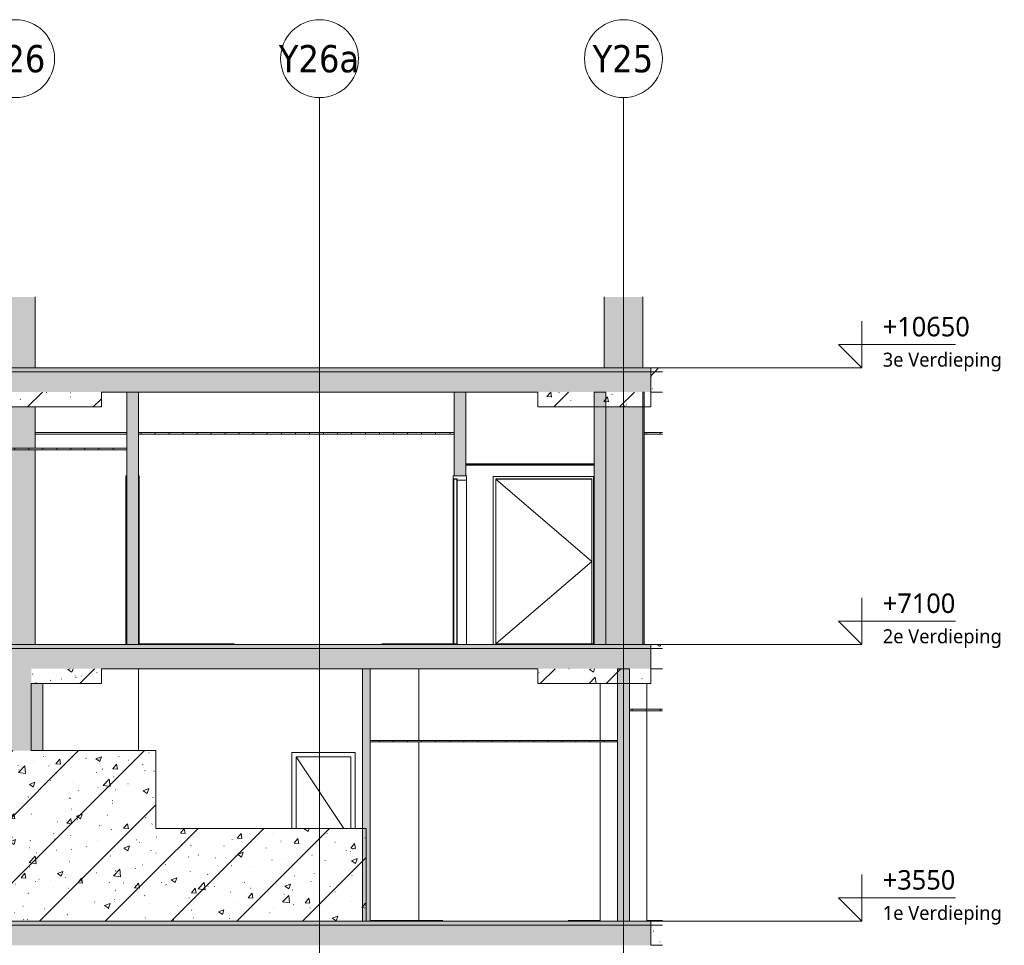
# Model space of a CAD drawing. Header units: millimetres. Extents: x -70313 to 24281, y -6031 to 15879.
# Tile 9 of 9: x 11303 to 23937, y 3240 to 15119. Entities that reach past the tile are written whole.
import ezdxf

# ---------------------------------------------------------------- set-up
doc = ezdxf.new("R2010")
doc.units = ezdxf.units.MM
for name, color, linetype, lineweight in [('A--L$01A__Algemeen', 2, 'Continuous', 18), ('A--T$01A__Algemeen', 1, 'Continuous', 9), ('AA$1A---_ARCEER', 1, 'Continuous', 18), ('AL$7A---_STRAMIEN', 8, 'Continuous', 9), ('AL22----_BINNENWAND', 7, 'Continuous', 9), ('AL23----_VLOEREN', 2, 'Continuous', 9), ('AL28----_KOLOMKOP_BETONBAND', 2, 'Continuous', 9), ('AL28----_KONSTRUKTIES', 4, 'Continuous', 9), ('AL32----_BINNENKOZIJN', 14, 'Continuous', 9), ('AL35----_PLAFONDS', 16, 'Continuous', 9)]:
    doc.layers.add(name, color=color, linetype=linetype, lineweight=lineweight)
doc.styles.add('Tahoma', font='tahoma.ttf', dxfattribs={"height": 350})
doc.styles.add('Trebuchet MS', font='trebuc.ttf', dxfattribs={"height": 250})
doc.styles.add('Trebuchet MS_1', font='trebuc.ttf', dxfattribs={"height": 180})
pattern_1 = [(50, (-33579.6, 6529.6), (728.737, -63.756), [76.2, -838.2]), (355, (-33579.6, 6529.6), (-140.97, 764.23), [60.96, -670.56]), (100.451, (-33518.85, 6524.3), (587.77, 700.467), [64.76, -712.36]), (46.184, (-33579.6, 6732.8), (1084.316, -168.17), [114.3, -1257.3]), (96.636, (-33489.2, 6718.8), (949.61, 989.71), [97.14, -1068.54]), (351.184, (-33579.6, 6732.8), (949.62, 989.7), [91.44, -1005.84]), (21, (-33478, 6682), (606.458, -409.06), [76.2, -838.2]), (326, (-33478, 6682), (247.21, 736.753), [60.96, -670.56]), (71.451, (-33427.44, 6647.9), (853.67, 327.685), [64.76, -712.36]), (37.5, (-33579.58, 6529.6), (12.355, 338.22), [3.353, -659.079, 3.353, -677.367, -673.1]), (37.5, (-33579.58, 6529.6), (12.355, 338.22), [-1343.152, 3.353, -669.747]), (7.5, (-33579.6, 6529.6), (267.279, 400.722), [3.353, -384.759, 3.353, -643.839, -256.54]), (7.5, (-33579.6, 6529.6), (267.279, 400.722), [-1035.304, 3.353, -253.187]), (327.5, (-33806.15, 6529.6), (542.363, -22.9153), [3.353, -250.647, 3.353, -789.127, -1051.56]), (327.5, (-33806.15, 6529.6), (542.363, -22.9153), [-1046.48, 3.353, -1048.207]), (317.5, (-33907.75, 6529.6), (592.517, 101.707), [3.353, -326.847, 3.353, -522.935, -746.76]), (317.5, (-33907.75, 6529.6), (592.517, 101.707), [-856.488, 3.353, -743.407]), (45, (-33579.6, 6529.6), (422.072, -422.072), [])]
pattern_2 = [(90, (-33579.58, 6529.6), (-180, 7e-13), []), (180, (-33579.58, 6529.6), (-7e-13, -180), [])]

# ---------------------------------------------------------------- blocks, each defined once
blk = doc.blocks.new('Grid - 5mm-198591-NuGe 32')
at = {"layer": 'AL$7A---_STRAMIEN'}
blk.add_circle((-39580.260618, 14619.04375), 500, dxfattribs=at)
blk = doc.blocks.new('7673 - LUMC_constructie_2018 aangepast_new_rvt-3-NuGe 32')
at = {"layer": 'A--L$01A__Algemeen'}
h = blk.add_hatch(dxfattribs=at)
h.set_pattern_fill('FP_4', color=256, style=0, pattern_type=2)
h.set_pattern_definition(pattern_1)
h.paths.add_polyline_path([(-31779, 10600), (-23630, 10600), (-23630, 10650), (-40079, 10650), (-40079, 10600), (-35929, 10600)], flags=0)
h = blk.add_hatch(dxfattribs=at)
h.set_pattern_fill('FP_4', color=256, style=0, pattern_type=2)
h.set_pattern_definition(pattern_1)
h.paths.add_polyline_path([(-23480, 10600), (-23480, 10650), (-23630, 10650), (-23630, 10600)], flags=0)
h = blk.add_hatch(dxfattribs=at)
h.set_pattern_fill('FP_4', color=256, style=0, pattern_type=2)
h.set_pattern_definition(pattern_1)
h.paths.add_polyline_path([(-40079, 10340), (-23630, 10340), (-23630, 10600), (-40079, 10600), (-40079, 10463)], flags=0)
h = blk.add_hatch(dxfattribs=at)
h.set_pattern_fill('FP_4', color=256, style=0, pattern_type=2)
h.set_pattern_definition(pattern_1)
h.paths.add_polyline_path([(-23480, 10340), (-23480, 10600), (-23630, 10600), (-23630, 10340)], flags=0)
h = blk.add_hatch(dxfattribs=at)
h.set_pattern_fill('FP_4', color=256, style=0, pattern_type=2)
h.set_pattern_definition(pattern_1)
h.paths.add_polyline_path([(-25080, 10150), (-23630, 10150), (-23630, 10340), (-25080, 10340)], flags=0)
h = blk.add_hatch(dxfattribs=at)
h.set_pattern_fill('FP_4', color=256, style=0, pattern_type=2)
h.set_pattern_definition(pattern_1)
h.paths.add_polyline_path([(-25555, 7050), (-23630, 7050), (-23630, 7100), (-40079, 7100), (-40079, 7050), (-27630, 7050)], flags=0)
h = blk.add_hatch(dxfattribs=at)
h.set_pattern_fill('FP_4', color=256, style=0, pattern_type=2)
h.set_pattern_definition(pattern_1)
h.paths.add_polyline_path([(-23480, 7050), (-23480, 7100), (-23630, 7100), (-23630, 7050)], flags=0)
h = blk.add_hatch(dxfattribs=at)
h.set_pattern_fill('FP_4', color=256, style=0, pattern_type=2)
h.set_pattern_definition(pattern_1)
h.paths.add_polyline_path([(-23630, 6790), (-23630, 7050), (-40079, 7050), (-40079, 6790), (-25555, 6790)], flags=0)
h = blk.add_hatch(dxfattribs=at)
h.set_pattern_fill('FP_4', color=256, style=0, pattern_type=2)
h.set_pattern_definition(pattern_1)
h.paths.add_polyline_path([(-23630, 6790), (-23480, 6790), (-23480, 7050), (-23630, 7050)], flags=0)
h = blk.add_hatch(dxfattribs=at)
h.set_pattern_fill('FP_4', color=256, style=0, pattern_type=2)
h.set_pattern_definition(pattern_1)
h.paths.add_polyline_path([(-25080, 6600), (-23630, 6600), (-23630, 6790), (-25080, 6790)], flags=0)
h = blk.add_hatch(dxfattribs=at)
h.set_pattern_fill('FP_4', color=256, style=0, pattern_type=2)
h.set_pattern_definition(pattern_1)
h.paths.add_polyline_path([(-31779, 3550), (-29980, 3550), (-29980, 5740), (-34180, 5740), (-34180, 3550)], flags=0)
h = blk.add_hatch(dxfattribs=at)
h.set_pattern_fill('FP_4', color=256, style=0, pattern_type=2)
h.set_pattern_definition(pattern_1)
h.paths.add_polyline_path([(-29980, 3550), (-27280, 3550), (-27280, 4740), (-29980, 4740), (-29980, 3879)], flags=0)
h = blk.add_hatch(dxfattribs=at)
h.set_pattern_fill('FP_4', color=256, style=0, pattern_type=2)
h.set_pattern_definition(pattern_1)
h.paths.add_polyline_path([(-40079, 3500), (-23630, 3500), (-23630, 3550), (-40079, 3550)], flags=0)
h = blk.add_hatch(dxfattribs=at)
h.set_pattern_fill('FP_4', color=256, style=0, pattern_type=2)
h.set_pattern_definition(pattern_1)
h.paths.add_polyline_path([(-23630, 3500), (-23480, 3500), (-23480, 3550), (-23630, 3550)], flags=0)
h = blk.add_hatch(dxfattribs=at)
h.set_pattern_fill('FP_4', color=256, style=0, pattern_type=2)
h.set_pattern_definition(pattern_1)
h.paths.add_polyline_path([(-40079, 3240), (-23630, 3240), (-23630, 3500), (-40079, 3500), (-40079, 3377)], flags=0)
h = blk.add_hatch(dxfattribs=at)
h.set_pattern_fill('FP_4', color=256, style=0, pattern_type=2)
h.set_pattern_definition(pattern_1)
h.paths.add_polyline_path([(-23480, 3240), (-23480, 3500), (-23630, 3500), (-23630, 3240)], flags=0)
at = {"layer": 'AA$1A---_ARCEER'}
blk.add_hatch(color=256, dxfattribs=at).paths.add_polyline_path([(-31779, 5740), (-31580, 5740), (-31580, 6790), (-31980, 6790), (-31980, 5740)], flags=0)
at = {"layer": 'AL28----_KOLOMKOP_BETONBAND'}
blk.add_hatch(color=256, dxfattribs=at).paths.add_polyline_path([(-31779, 10650), (-31530, 10650), (-31530, 11561), (-32030, 11561), (-32030, 10650)], flags=0)
h = blk.add_hatch(dxfattribs=at)
h.set_pattern_fill('FP_4', color=256, style=0, pattern_type=2)
h.set_pattern_definition(pattern_1)
h.paths.add_polyline_path([(-31779, 10150), (-30680, 10150), (-30680, 10340), (-32880, 10340), (-32880, 10150)], flags=0)
h = blk.add_hatch(color=256, dxfattribs=at)
h.paths.add_polyline_path([(-31987, 7100), (-31530, 7100), (-31530, 9600), (-31987, 9600)], flags=0)
h.paths.add_polyline_path([(-32012, 7100), (-32012, 9800), (-32030, 9800), (-32030, 7100)], flags=0)
h.paths.add_polyline_path([(-31779, 9620), (-31530, 9620), (-31530, 10150), (-31987, 10150), (-31987, 9620)], flags=0)
h.paths.add_polyline_path([(-32030, 9820), (-32012, 9820), (-32012, 10150), (-32030, 10150)], flags=0)
h = blk.add_hatch(dxfattribs=at)
h.set_pattern_fill('FP_4', color=256, style=0, pattern_type=2)
h.set_pattern_definition(pattern_1)
h.paths.add_polyline_path([(-30680, 6600), (-30680, 6790), (-31580, 6790), (-31580, 6600)], flags=0)
h.paths.add_polyline_path([(-32880, 6600), (-31980, 6600), (-31980, 6790), (-32880, 6790)], flags=0)
at = {"layer": 'AL28----_KONSTRUKTIES'}
for points in [[(-23730, 10650), (-23730, 11561), (-24230, 11561), (-24230, 10650)], [(-24205, 7100), (-23730, 7100), (-23730, 10150), (-24205, 10150), (-24205, 7720)]]:
    blk.add_hatch(color=256, dxfattribs=at).paths.add_polyline_path(points, flags=0)
h = blk.add_hatch(color=256, dxfattribs=at)
h.paths.add_polyline_path([(-31430, 5740), (-31430, 6600), (-31580, 6600), (-31580, 5740)], flags=0)
h.paths.add_polyline_path([(-32130, 5740), (-31980, 5740), (-31980, 6600), (-32130, 6600)], flags=0)
at = {"layer": 'A--L$01A__Algemeen'}
for p, q in [((-42638, 10650), (-20921, 10650)), ((-42638, 7100), (-20921, 7100)), ((-42638, 3550), (-20921, 3550))]:
    blk.add_line(p, q, dxfattribs=at)
at = {"layer": 'AL$7A---_STRAMIEN'}
for p, q in [((-27880, 13119), (-27880, 14119)), ((-23980, 13119), (-23980, 14119)), ((-27880, -1755), (-27880, 13119)), ((-23980, -1755), (-23980, 13119))]:
    blk.add_line(p, q, dxfattribs=at)
at = {"layer": 'AL22----_BINNENWAND'}
blk.add_line((-31580, 5740), (-31580, 6600), dxfattribs=at)
at = {"layer": 'AL23----_VLOEREN'}
for p, q in [((-23630, 10650), (-40079, 10650)), ((-23630, 10600), (-23630, 10650)), ((-23480, 10650), (-23630, 10650)), ((-23630, 10650), (-23630, 10600)), ((-23630, 10600), (-40079, 10600)), ((-23630, 10340), (-23630, 10600)), ((-23630, 10600), (-23630, 10340)), ((-23480, 10600), (-23630, 10600)), ((-30680, 10340), (-25080, 10340)), ((-23630, 10340), (-23480, 10340)), ((-23630, 7100), (-40079, 7100)), ((-23630, 7050), (-23630, 7100)), ((-23480, 7100), (-23630, 7100)), ((-23630, 7100), (-23630, 7050)), ((-23630, 7050), (-40079, 7050)), ((-23630, 6790), (-23630, 7050)), ((-23630, 7050), (-23630, 6790)), ((-23480, 7050), (-23630, 7050)), ((-30680, 6790), (-25080, 6790)), ((-23630, 6790), (-23480, 6790)), ((-29980, 5740), (-31580, 5740)), ((-29980, 4740), (-29980, 5740)), ((-27280, 4740), (-29980, 4740)), ((-27280, 3550), (-27280, 4740)), ((-23630, 3550), (-27280, 3550)), ((-23630, 3500), (-23630, 3550)), ((-23480, 3550), (-23630, 3550)), ((-23630, 3550), (-23630, 3500)), ((-23630, 3500), (-40079, 3500)), ((-23630, 3240), (-23630, 3500)), ((-23630, 3500), (-23630, 3240)), ((-23480, 3500), (-23630, 3500)), ((-23630, 3240), (-23480, 3240))]:
    blk.add_line(p, q, dxfattribs=at)
at = {"layer": 'AL28----_KOLOMKOP_BETONBAND'}
for p, q in [((-31530, 11561), (-31530, 10650)), ((-24230, 10650), (-24230, 11561)), ((-23730, 11561), (-23730, 10650)), ((-30680, 10150), (-30680, 10340)), ((-25080, 10340), (-25080, 10150)), ((-23630, 10150), (-23630, 10340)), ((-32880, 10150), (-30680, 10150)), ((-31530, 10150), (-31530, 9620)), ((-25080, 10150), (-23630, 10150)), ((-31530, 9600), (-31530, 7100)), ((-30680, 6600), (-30680, 6790)), ((-25080, 6790), (-25080, 6600)), ((-23630, 6600), (-23630, 6790)), ((-31580, 6600), (-30680, 6600)), ((-25080, 6600), (-23630, 6600))]:
    blk.add_line(p, q, dxfattribs=at)
at = {"layer": 'AL28----_KONSTRUKTIES'}
blk.add_line((-31430, 6600), (-31430, 5740), dxfattribs=at)
for p in [(7800, 0), (11700, 0), (15600, 0)]:
    blk.add_blockref('Grid - 5mm-198591-NuGe 32', p)
at = {"layer": 'AL$7A---_STRAMIEN', "char_height": 350, "attachment_point": 1, "style": 'Tahoma'}
for s, insert, width in [('Y26', (-32177, 14794), 954.01), ('Y26a', (-28403, 14794), 1258.65), ('Y25', (-24377, 14794), 954.01)]:
    blk.add_mtext(s, dxfattribs=dict(at, insert=insert, width=width))
blk = doc.blocks.new('32_LUMC_MOD_standaard kozijn_houten draaideur_enkel - 1200x2108mm_56_17_x170mm-9988366-NuGe 32')
at = {"layer": 'AL32----_BINNENKOZIJN'}
blk.add_line((-26159, 7108), (-27080, 7108), dxfattribs=at)
blk = doc.blocks.new('30_LUMC_MOD_houten deurblad_update - wit _standaard_-9915051-NuGe 32')
at = {"layer": 'AL32----_BINNENKOZIJN'}
for p, q in [((-26159.260618, 9223), (-26159.260618, 7108)), ((-26119.260618, 9223), (-26159.260618, 9223)), ((-26119.260618, 7108), (-26119.260618, 9223)), ((-26159.260618, 7108), (-26119.260618, 7108))]:
    blk.add_line(p, q, dxfattribs=at)
blk = doc.blocks.new('30_LUMC_MOD_binnenkozijn_standaard - hout-9915052-NuGe 32')
at = {"layer": 'AL32----_BINNENKOZIJN'}
for p, q in [((-25995.260618, 9264), (-26165.260618, 9264)), ((-26165.260618, 9264), (-26165.260618, 9225)), ((-26165.260618, 9225), (-26114.260618, 9225)), ((-26165.260618, 9225), (-26165.260618, 7100)), ((-26114.260618, 9225), (-26114.260618, 9208)), ((-25995.260618, 9208), (-25995.260618, 9264)), ((-26114.260618, 9208), (-25995.260618, 9208)), ((-26114.260618, 9208), (-26114.260618, 7100)), ((-25995.260618, 9208), (-25995.260618, 7100))]:
    blk.add_line(p, q, dxfattribs=at)
blk = doc.blocks.new('32_LUMC_MOD_standaard kozijn_houten draaideur_enkel - 1200x2108mm_56_17_x170mm-V4-NuGe 32')
at = {"layer": 'AL32----_BINNENKOZIJN'}
blk.add_line((-30195, 7108), (-28971, 7108), dxfattribs=at)
blk.add_line((-30195, 7108), (-28971, 7108), dxfattribs=at)
blk = doc.blocks.new('30_LUMC_MOD_binnenkozijn_standaard - hout-V5-NuGe 32')
at = {"layer": 'AL32----_BINNENKOZIJN'}
for p, q in [((-30355.260618, 9264), (-30365.260618, 9264)), ((-30365.260618, 9264), (-30365.260618, 7100)), ((-30195.260618, 9264), (-30205.260618, 9264)), ((-30195.260618, 7100), (-30195.260618, 9264))]:
    blk.add_line(p, q, dxfattribs=at)
blk = doc.blocks.new('32_LUMC_MOD_standaard kozijn_houten draaideur_enkel - 600x2108mm_56_25_x170mm-9989049-NuGe 32')
at = {"layer": 'AL32----_BINNENKOZIJN'}
blk.add_line((-24365, 7108), (-24989, 7108), dxfattribs=at)
blk.add_line((-24365, 7108), (-24989, 7108), dxfattribs=at)
blk = doc.blocks.new('30_LUMC_MOD_binnenkozijn_standaard - hout-9916658-NuGe 32')
at = {"layer": 'AL32----_BINNENKOZIJN'}
for p in [(-24365, 7100), (-24355, 9256)]:
    blk.add_line(p, (-24365, 9256), dxfattribs=at)
blk = doc.blocks.new('32_LUMC_MOD_standaard kozijn_houten draaideur_enkel - 1200x2108mm_56_25_x170mm-9989054-NuGe 32')
at = {"layer": 'AL32----_BINNENKOZIJN'}
for p, q in [((-24388, 8166), (-25618, 9223)), ((-25618, 7108), (-24388, 8166)), ((-24388, 7108), (-25618, 7108))]:
    blk.add_line(p, q, dxfattribs=at)
blk = doc.blocks.new('30_LUMC_MOD_houten deurblad_update - wit _standaard_-9916668-NuGe 32')
at = {"layer": 'AL32----_BINNENKOZIJN'}
for p, q in [((-24388, 9223), (-25618, 9223)), ((-25618, 9223), (-25618, 7108)), ((-24388, 7108), (-24388, 9223)), ((-25618, 7108), (-24388, 7108))]:
    blk.add_line(p, q, dxfattribs=at)
blk = doc.blocks.new('30_LUMC_MOD_binnenkozijn_standaard - hout-9916669-NuGe 32')
at = {"layer": 'AL32----_BINNENKOZIJN'}
for p, q in [((-25651, 7100), (-25651, 9256)), ((-24365, 9256), (-25651, 9256)), ((-25620, 9225), (-25620, 7100)), ((-25620, 9225), (-24386, 9225)), ((-24386, 9225), (-24386, 7100)), ((-25595, 7108), (-25595, 7100)), ((-24411, 7108), (-24411, 7100))]:
    blk.add_line(p, q, dxfattribs=at)
blk = doc.blocks.new('7673 - verdieping_02_2018_rvt-3-NuGe 32')
at = {"layer": 'AA$1A---_ARCEER'}
for points in [[(-30355, 7100), (-30205, 7100), (-30205, 10340), (-30355, 10340), (-30355, 7720)], [(-26155, 9264), (-26005, 9264), (-26005, 10340), (-26155, 10340)], [(-24355, 7100), (-24205, 7100), (-24205, 10340), (-24355, 10340), (-24355, 7720)], [(-23730, 7100), (-23715, 7100), (-23715, 10340), (-23730, 10340), (-23730, 7720)]]:
    blk.add_hatch(color=256, dxfattribs=at).paths.add_polyline_path(points, flags=0)
at = {"layer": 'AL35----_PLAFONDS'}
h = blk.add_hatch(dxfattribs=at)
h.set_pattern_fill('FP_5', color=256, angle=270, style=0, pattern_type=2)
h.set_pattern_definition(pattern_2)
h.paths.add_polyline_path([(-27630, 9800), (-26155, 9800), (-26155, 9820), (-30205, 9820), (-30205, 9800)], flags=0)
h = blk.add_hatch(dxfattribs=at)
h.set_pattern_fill('FP_5', color=256, angle=270, style=0, pattern_type=2)
h.set_pattern_definition(pattern_2)
h.paths.add_polyline_path([(-23480, 9800), (-23480, 9820), (-23715, 9820), (-23715, 9800)], flags=0)
h = blk.add_hatch(dxfattribs=at)
h.set_pattern_fill('FP_5', color=256, angle=270, style=0, pattern_type=2)
h.set_pattern_definition(pattern_2)
h.paths.add_polyline_path([(-31779, 9600), (-30355, 9600), (-30355, 9620), (-31987, 9620), (-31987, 9600)], flags=0)
h = blk.add_hatch(dxfattribs=at)
h.set_pattern_fill('FP_5', color=256, angle=270, style=0, pattern_type=2)
h.set_pattern_definition(pattern_2)
h.paths.add_polyline_path([(-25555, 9400), (-24355, 9400), (-24355, 9420), (-26005, 9420), (-26005, 9400)], flags=0)
h.paths.add_polyline_path([(-40079, 9400), (-39355, 9400), (-39355, 9420), (-40079, 9420), (-40079, 9411)], flags=0)
at = {"layer": 'A--L$01A__Algemeen'}
for p, q in [((-42638, 10650), (-20921, 10650)), ((-42638, 7100), (-20921, 7100)), ((-42638, 3550), (-20921, 3550))]:
    blk.add_line(p, q, dxfattribs=at)
at = {"layer": 'AL22----_BINNENWAND'}
for p, q in [((-30355, 10340), (-30355, 7100)), ((-30205, 10340), (-30355, 10340)), ((-30205, 7100), (-30205, 10340)), ((-26155, 10340), (-26155, 9264)), ((-26005, 10340), (-26155, 10340)), ((-26005, 9264), (-26005, 10340)), ((-24205, 10340), (-24355, 10340)), ((-24355, 10340), (-24355, 7100)), ((-24205, 7100), (-24205, 10340)), ((-23730, 10340), (-23730, 7100)), ((-23715, 10340), (-23730, 10340)), ((-23715, 7100), (-23715, 10340)), ((-26155, 9264), (-26005, 9264)), ((-30355, 7100), (-30205, 7100)), ((-24355, 7100), (-24205, 7100)), ((-23730, 7100), (-23715, 7100))]:
    blk.add_line(p, q, dxfattribs=at)
at = {"layer": 'AL35----_PLAFONDS'}
for p, q in [((-31530, 9820), (-30355, 9820)), ((-30355, 9800), (-31530, 9800)), ((-26155, 9820), (-30205, 9820)), ((-30205, 9820), (-30205, 9800)), ((-30205, 9800), (-26155, 9800)), ((-26155, 9800), (-26155, 9820)), ((-23480, 9820), (-23715, 9820)), ((-23715, 9820), (-23715, 9800)), ((-23715, 9800), (-23480, 9800)), ((-30355, 9620), (-31987, 9620)), ((-30355, 9600), (-30355, 9620)), ((-31987, 9600), (-30355, 9600)), ((-24355, 9420), (-26005, 9420)), ((-26005, 9420), (-26005, 9400)), ((-26005, 9400), (-24355, 9400)), ((-24355, 9400), (-24355, 9420))]:
    blk.add_line(p, q, dxfattribs=at)
for name in ['30_LUMC_MOD_binnenkozijn_standaard - hout-V5-NuGe 32', '30_LUMC_MOD_binnenkozijn_standaard - hout-9915052-NuGe 32', '30_LUMC_MOD_houten deurblad_update - wit _standaard_-9915051-NuGe 32', '30_LUMC_MOD_binnenkozijn_standaard - hout-9916669-NuGe 32', '32_LUMC_MOD_standaard kozijn_houten draaideur_enkel - 1200x2108mm_56_25_x170mm-9989054-NuGe 32', '30_LUMC_MOD_houten deurblad_update - wit _standaard_-9916668-NuGe 32', '30_LUMC_MOD_binnenkozijn_standaard - hout-9916658-NuGe 32', '32_LUMC_MOD_standaard kozijn_houten draaideur_enkel - 1200x2108mm_56_17_x170mm-V4-NuGe 32', '32_LUMC_MOD_standaard kozijn_houten draaideur_enkel - 1200x2108mm_56_17_x170mm-9988366-NuGe 32', '32_LUMC_MOD_standaard kozijn_houten draaideur_enkel - 600x2108mm_56_25_x170mm-9989049-NuGe 32']:
    blk.add_blockref(name, (0, 0))
blk = doc.blocks.new('7673 - verdieping_03_2018_rvt-3-NuGe 32')
at = {"layer": 'A--L$01A__Algemeen'}
for p, q in [((-42638, 10650), (-20921, 10650)), ((-42638, 7100), (-20921, 7100)), ((-42638, 3550), (-20921, 3550))]:
    blk.add_line(p, q, dxfattribs=at)
blk = doc.blocks.new('7673 - verdieping_00_2018_rvt-3-NuGe 32')
at = {"layer": 'A--L$01A__Algemeen'}
for p, q in [((-42638, 10650), (-20921, 10650)), ((-42638, 7100), (-20921, 7100)), ((-42638, 3550), (-20921, 3550))]:
    blk.add_line(p, q, dxfattribs=at)
blk = doc.blocks.new('32_LUMC_MOD_standaard kozijn_houten draaideur_enkel - 600x2108mm_56_17_x170mm-10041773-NuGe 32')
at = {"layer": 'AL32----_BINNENKOZIJN'}
for p in [(-24281, 3558), (-24280, 3558)]:
    blk.add_line(p, (-24689, 3558), dxfattribs=at)
blk = doc.blocks.new('32_LUMC_MOD_standaard kozijn_houten draaideur_enkel - 700x2108mm_56_17_x170mm-10042387-NuGe 32')
at = {"layer": 'AL32----_BINNENKOZIJN'}
blk.add_line((-28180.260618, 5658), (-27568.260618, 4740), dxfattribs=at)
blk = doc.blocks.new('30_LUMC_MOD_binnenkozijn_standaard - hout-9524250-NuGe 32')
at = {"layer": 'AL32----_BINNENKOZIJN'}
for p, q in [((-27424.260618, 5714), (-28236.260618, 5714)), ((-28236.260618, 5714), (-28236.260618, 4740)), ((-27424.260618, 5714), (-27424.260618, 4740)), ((-28180.260618, 4740), (-28180.260618, 5658)), ((-28180.260618, 5658), (-27480.260618, 5658)), ((-27480.260618, 5658), (-27480.260618, 4740))]:
    blk.add_line(p, q, dxfattribs=at)
blk = doc.blocks.new('32_LUMC_MOD_standaard kozijn_houten draaideur_enkel - 900x2108mm_56_17_x170mm-10041633-NuGe 32')
at = {"layer": 'AL32----_BINNENKOZIJN'}
blk.add_line((-27226.260618, 3558), (-26296.260618, 3558), dxfattribs=at)
blk.add_line((-27226.260618, 3558), (-26296.260618, 3558), dxfattribs=at)
blk = doc.blocks.new('32_LUMC_MOD_standaard kozijn_houten draaideur_enkel - 900x2108mm_67_25_x170mm-10042371-NuGe 32')
at = {"layer": 'AL32----_BINNENKOZIJN'}
for q in [(-23479, 3558), (-23480, 3558)]:
    blk.add_line((-23680, 3558), q, dxfattribs=at)
blk = doc.blocks.new('7673 - verdieping_01_2018_rvt-3-NuGe 32')
at = {"layer": 'AA$1A---_ARCEER'}
for points in [[(-27330, 3550), (-27230, 3550), (-27230, 6790), (-27330, 6790), (-27330, 3879)], [(-23905, 3550), (-23905, 6790), (-24055, 6790), (-24055, 3550)]]:
    blk.add_hatch(color=256, dxfattribs=at).paths.add_polyline_path(points, flags=0)
at = {"layer": 'AL35----_PLAFONDS'}
h = blk.add_hatch(dxfattribs=at)
h.set_pattern_fill('FP_5', color=256, angle=270, style=0, pattern_type=2)
h.set_pattern_definition(pattern_2)
h.paths.add_polyline_path([(-23905, 6250), (-23480, 6250), (-23480, 6270), (-23905, 6270)], flags=0)
h = blk.add_hatch(dxfattribs=at)
h.set_pattern_fill('FP_5', color=256, angle=270, style=0, pattern_type=2)
h.set_pattern_definition(pattern_2)
h.paths.add_polyline_path([(-25555, 5850), (-24055, 5850), (-24055, 5870), (-27230, 5870), (-27230, 5850)], flags=0)
at = {"layer": 'A--L$01A__Algemeen'}
for p, q in [((-42638, 10650), (-20921, 10650)), ((-42638, 7100), (-20921, 7100)), ((-42638, 3550), (-20921, 3550)), ((-42638, 3550), (-20921, 3550))]:
    blk.add_line(p, q, dxfattribs=at)
at = {"layer": 'AL22----_BINNENWAND'}
for p, q in [((-30205, 6790), (-30205, 5740)), ((-27230, 6790), (-27330, 6790)), ((-27330, 6790), (-27330, 3550)), ((-27230, 3550), (-27230, 6790)), ((-26605, 5870), (-26605, 6790)), ((-23905, 6790), (-24055, 6790)), ((-24055, 6790), (-24055, 3550)), ((-23905, 3550), (-23905, 6790)), ((-24280, 6600), (-24280, 5870)), ((-23680, 6270), (-23680, 6600)), ((-23680, 3550), (-23680, 6250)), ((-26605, 3550), (-26605, 5850)), ((-24280, 5850), (-24280, 3550)), ((-27330, 3550), (-27230, 3550)), ((-24055, 3550), (-23905, 3550))]:
    blk.add_line(p, q, dxfattribs=at)
at = {"layer": 'AL35----_PLAFONDS'}
for p, q in [((-23480, 6270), (-23905, 6270)), ((-23905, 6270), (-23905, 6250)), ((-23905, 6250), (-23480, 6250)), ((-24055, 5870), (-27230, 5870)), ((-27230, 5870), (-27230, 5850)), ((-27230, 5850), (-24055, 5850)), ((-24055, 5850), (-24055, 5870))]:
    blk.add_line(p, q, dxfattribs=at)
for name in ['30_LUMC_MOD_binnenkozijn_standaard - hout-9524250-NuGe 32', '32_LUMC_MOD_standaard kozijn_houten draaideur_enkel - 700x2108mm_56_17_x170mm-10042387-NuGe 32', '32_LUMC_MOD_standaard kozijn_houten draaideur_enkel - 900x2108mm_56_17_x170mm-10041633-NuGe 32', '32_LUMC_MOD_standaard kozijn_houten draaideur_enkel - 600x2108mm_56_17_x170mm-10041773-NuGe 32', '32_LUMC_MOD_standaard kozijn_houten draaideur_enkel - 900x2108mm_67_25_x170mm-10042371-NuGe 32']:
    blk.add_blockref(name, (0, 0))
blk = doc.blocks.new('Level - peilmaat-6467094-NuGe 32')
at = {"layer": 'A--T$01A__Algemeen'}
for p, q in [((-42638, 0), (-42638, 600)), ((-42338, 300), (-43838, 300)), ((-42638, 0), (-42338, 300))]:
    blk.add_line(p, q, dxfattribs=at)
blk = doc.blocks.new('7673 - LUMC_schil_2018_rvt-3-NuGe 32')
at = {"layer": 'A--L$01A__Algemeen'}
for p, q in [((-42638, 10650), (-20921, 10650)), ((-42638, 7100), (-20921, 7100)), ((-42638, 3550), (-20921, 3550))]:
    blk.add_line(p, q, dxfattribs=at)
at = {"extrusion": (0, 0, -1)}
for p in [(63559, 10650), (63559, 7100), (63559, 3550)]:
    blk.add_blockref('Level - peilmaat-6467094-NuGe 32', p, dxfattribs=at)
at = {"layer": 'A--T$01A__Algemeen', "attachment_point": 1}
for s, insert, char_height, width, style in [('+10650', (-20654, 11305), 250, 1346.83, 'Trebuchet MS'), ('3e Verdieping', (-20654, 10846), 180, 1835.86, 'Trebuchet MS_1'), ('+7100', (-20654, 7755), 250, 1122.36, 'Trebuchet MS'), ('2e Verdieping', (-20654, 7296), 180, 1835.86, 'Trebuchet MS_1'), ('+3550', (-20654, 4205), 250, 1122.36, 'Trebuchet MS'), ('1e Verdieping', (-20654, 3746), 180, 1835.86, 'Trebuchet MS_1')]:
    blk.add_mtext(s, dxfattribs=dict(at, insert=insert, char_height=char_height, width=width, style=style))
blk = doc.blocks.new('Level - peilmaat-2888107-NuGe 32')
at = {"layer": 'A--T$01A__Algemeen'}
for p, q in [((-20921, 0), (-20921, 600)), ((-20921, 0), (-21221, 300)), ((-21221, 300), (-19721, 300))]:
    blk.add_line(p, q, dxfattribs=at)

msp = doc.modelspace()

# ---------------------------------------------------------------- linework, layer by layer
at = {"layer": 'A--L$01A__Algemeen'}
for p, q in [((393, 10650), (22109, 10650)), ((393, 7100), (22109, 7100)), ((393, 3550), (22109, 3550))]:
    msp.add_line(p, q, dxfattribs=at)

# ---------------------------------------------------------------- block references
for name in ['7673 - LUMC_constructie_2018 aangepast_new_rvt-3-NuGe 32', '7673 - LUMC_schil_2018_rvt-3-NuGe 32', '7673 - verdieping_02_2018_rvt-3-NuGe 32', '7673 - verdieping_03_2018_rvt-3-NuGe 32', '7673 - verdieping_00_2018_rvt-3-NuGe 32', '7673 - verdieping_01_2018_rvt-3-NuGe 32']:
    msp.add_blockref(name, (43031, 0))
at = {"layer": 'A--T$01A__Algemeen'}
for p in [(43031, 10650), (43031, 7100), (43031, 3550)]:
    msp.add_blockref('Level - peilmaat-2888107-NuGe 32', p, dxfattribs=at)

# ---------------------------------------------------------------- texts
at = {"layer": 'A--T$01A__Algemeen', "attachment_point": 1}
for s, insert, char_height, width, style in [('+10650', (22377, 11305), 250, 1346.83, 'Trebuchet MS'), ('3e Verdieping', (22377, 10846), 180, 1835.86, 'Trebuchet MS_1'), ('+7100', (22377, 7755), 250, 1122.36, 'Trebuchet MS'), ('2e Verdieping', (22377, 7296), 180, 1835.86, 'Trebuchet MS_1'), ('+3550', (22377, 4205), 250, 1122.36, 'Trebuchet MS'), ('1e Verdieping', (22377, 3746), 180, 1835.86, 'Trebuchet MS_1')]:
    msp.add_mtext(s, dxfattribs=dict(at, insert=insert, char_height=char_height, width=width, style=style))

doc.saveas('drawing.dxf')
